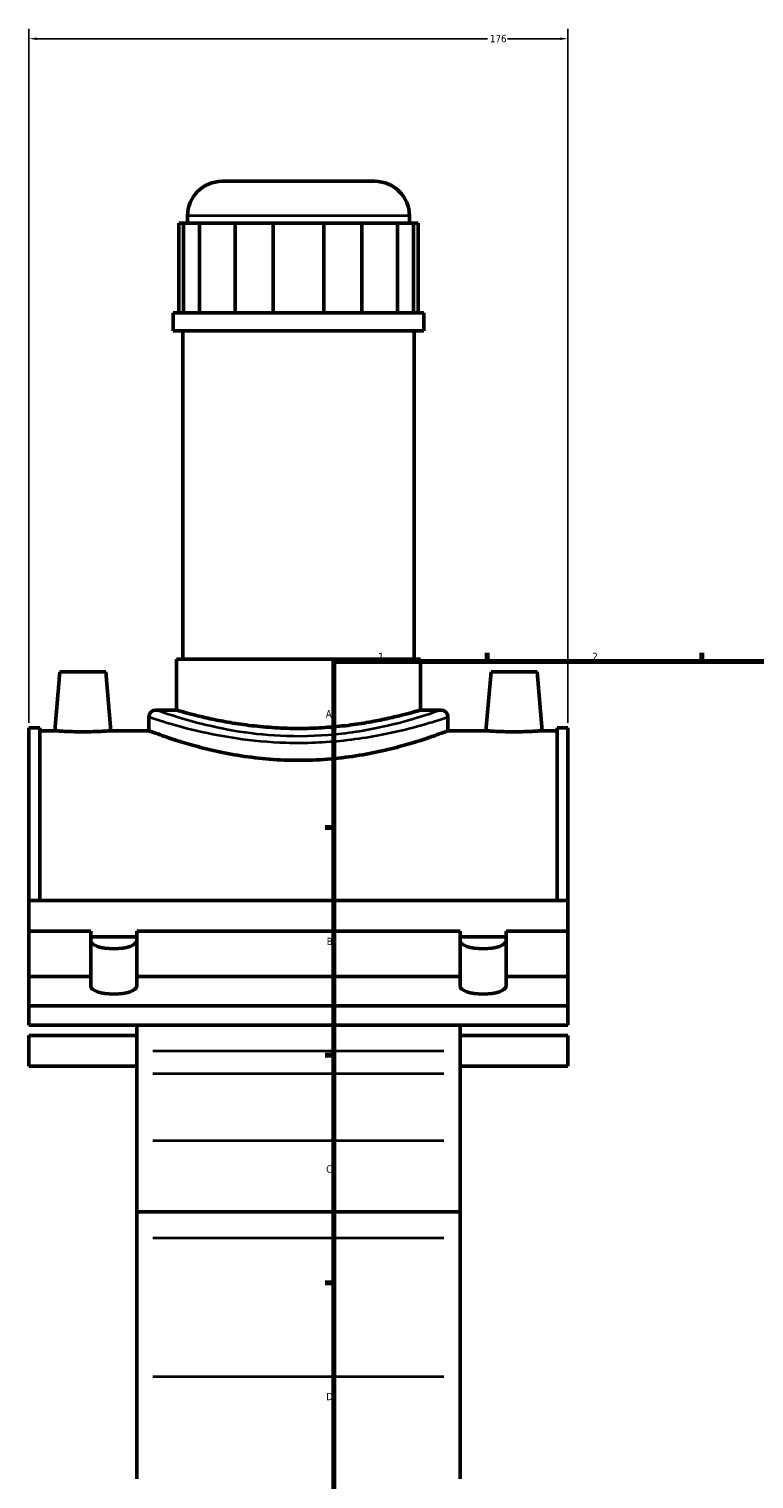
# Model space of a CAD drawing. Header units: millimetres. Extents: x -95 to 1338, y -131 to 1571.
# Tile 2 of 8: x -80 to 157, y 307 to 780. Entities that reach past the tile are written whole.
import ezdxf

# ---------------------------------------------------------------- set-up
doc = ezdxf.new("R2010")
doc.units = ezdxf.units.MM
for name, color, linetype, lineweight in [('Border (ANSI)', 7, 'Continuous', 70), ('Dimension (ANSI)', 7, 'Continuous', 25), ('Visible (ANSI)', 7, 'Continuous', 50), ('Visible Narrow (ANSI)', 7, 'Continuous', 35)]:
    doc.layers.add(name, color=color, linetype=linetype, lineweight=lineweight)
doc.styles.add('Note Text (ANSI)', font='tahoma.ttf')
doc.dimstyles.new('Default - mm (ANSI)', dxfattribs={"dimtxt": 2.4, "dimasz": 2.5, "dimexe": 3.175, "dimexo": 1.6002, "dimgap": 0.8, "dimtad": 0, "dimtoh": 1, "dimdec": 0, "dimrnd": 1e-08, "dimzin": 4, "dimdsep": 46, "dimtxsty": 'Note Text (ANSI)', "dimcen": 0.09, "dimdle": 10, "dimclrd": 256, "dimclre": 256, "dimclrt": 5, "dimadec": 1, "dimazin": 1, "dimtfac": 1.27, "dimtofl": 0, "dimtmove": 0, "dimatfit": 3, "dimfxl": 1, "dimtolj": 1, "dimtzin": 4, "dimlwd": -1, "dimlwe": -1, "dimarcsym": 0})

# ---------------------------------------------------------------- blocks, each defined once
blk = doc.blocks.new('Borders Default Border')
at = {"layer": 'Border (ANSI)'}
for p, q in [((70.08, 574), (70.08, 576.8)), ((140.17, 574), (140.17, 576.8)), ((20, 519.75), (17.2, 519.75)), ((20, 445.5), (17.2, 445.5)), ((20, 371.25), (17.2, 371.25))]:
    blk.add_line(p, q, dxfattribs=at)
at = {"layer": 'Border (ANSI)', "flags": 128}
blk.add_lwpolyline([(20, 20), (20, 574), (821, 574), (821, 20), (20, 20)], dxfattribs=at)
at = {"layer": 'Border (ANSI)', "color": 5, "true_color": 0x0000ff, "char_height": 2.4, "attachment_point": 7, "style": 'Note Text (ANSI)'}
for s, insert in [('1', (34.5, 574.4)), ('2', (104.4, 574.4)), ('A', (17.38, 555.68)), ('B', (17.67, 481.43)), ('C', (17.51, 407.13)), ('D', (17.52, 332.93))]:
    blk.add_mtext(s, dxfattribs=dict(at, insert=insert))
blk = doc.blocks.new('*D9')
at = {"layer": 'Defpoints', "color": 0, "transparency": 16777216}
for p in [(96.46, 777.13), (-79.54, 552.36), (96.46, 552.36)]:
    blk.add_point(p, dxfattribs=at)
at = {"layer": 'Dimension (ANSI)', "transparency": 16777216}
for p, q in [((-79.54, 553.97), (-79.54, 780.31)), ((-77.04, 777.13), (70.19, 777.13)), ((93.96, 777.13), (76.73, 777.13)), ((96.46, 553.97), (96.46, 780.31))]:
    blk.add_line(p, q, dxfattribs=at)
for points in [[(-77.04, 777.55), (-77.04, 776.72), (-79.54, 777.13)], [(93.96, 777.55), (93.96, 776.72), (96.46, 777.13)]]:
    blk.add_solid(points, dxfattribs=at)
at = {"layer": 'Dimension (ANSI)', "color": 5, "transparency": 16777216, "insert": (70.99, 778.38), "char_height": 2.4, "attachment_point": 1, "style": 'Note Text (ANSI)'}
blk.add_mtext('\\A1;176', dxfattribs=at)

msp = doc.modelspace()

# ---------------------------------------------------------------- linework, layer by layer
at = {"layer": 'Visible (ANSI)'}
for p, q in [((-16.52, 730.61), (33.43, 730.61)), ((-27.77, 716.96), (-27.77, 719.36)), ((44.68, 716.96), (44.68, 719.36)), ((-30.64, 716.96), (-29.08, 716.96)), ((-30.64, 716.96), (-30.64, 687.71)), ((-23.91, 716.96), (-29.08, 716.96)), ((-29.08, 716.96), (-29.08, 687.71)), ((-23.91, 687.71), (-23.91, 716.96)), ((-23.91, 716.96), (-12.25, 716.96)), ((0.22, 716.96), (-12.25, 716.96)), ((-12.25, 716.96), (-12.25, 687.71)), ((0.22, 687.71), (0.22, 716.96)), ((0.22, 716.96), (16.7, 716.96)), ((29.17, 716.96), (16.7, 716.96)), ((16.7, 716.96), (16.7, 687.71)), ((29.17, 687.71), (29.17, 716.96)), ((29.17, 716.96), (40.83, 716.96)), ((45.99, 716.96), (40.83, 716.96)), ((40.83, 716.96), (40.83, 687.71)), ((45.99, 687.71), (45.99, 716.96)), ((45.99, 716.96), (47.56, 716.96)), ((47.56, 716.96), (47.56, 687.71)), ((49.41, 687.71), (-32.49, 687.71)), ((-32.49, 681.86), (-32.49, 687.71)), ((49.41, 681.86), (49.41, 687.71)), ((49.41, 681.86), (-32.49, 681.86)), ((-29.34, 574.76), (-29.34, 681.86)), ((46.26, 574.76), (46.26, 681.86)), ((48.26, 574.76), (-31.34, 574.76)), ((-31.34, 558.11), (-31.34, 574.76)), ((48.26, 558.11), (48.26, 574.76)), ((-69.44, 570.61), (-71.13, 551.36)), ((-69.44, 570.61), (-54.44, 570.61)), ((-54.44, 570.61), (-52.76, 551.36)), ((71.36, 570.61), (69.67, 551.36)), ((86.36, 570.61), (71.36, 570.61)), ((86.36, 570.61), (88.04, 551.36)), ((-40.37, 555.86), (-40.37, 551.36)), ((-31.34, 558.11), (-38.12, 558.11)), ((55.03, 558.11), (48.26, 558.11)), ((57.28, 555.86), (57.28, 551.36)), ((-79.54, 552.36), (-79.54, 495.93)), ((-76.02, 552.36), (-79.54, 552.36)), ((-76.02, 552.36), (-76.02, 495.93)), ((-76.02, 551.36), (-71.13, 551.36)), ((-52.76, 551.36), (-40.37, 551.36)), ((57.28, 551.36), (69.67, 551.36)), ((88.04, 551.36), (92.94, 551.36)), ((92.94, 552.36), (92.94, 495.93)), ((96.46, 552.36), (92.94, 552.36)), ((96.46, 552.36), (96.46, 495.93)), ((-79.54, 486.01), (-79.54, 495.93)), ((-79.54, 495.93), (96.46, 495.93)), ((96.46, 486.01), (96.46, 495.93)), ((-79.54, 471.21), (-79.54, 486.01)), ((-79.54, 486.01), (-59.34, 486.01)), ((-59.34, 471.21), (-59.34, 486.01)), ((-59.34, 484.09), (-44.34, 484.09)), ((-44.34, 486.01), (61.26, 486.01)), ((-44.34, 486.01), (-44.34, 471.21)), ((61.26, 471.21), (61.26, 486.01)), ((61.26, 484.09), (76.26, 484.09)), ((76.26, 486.01), (96.46, 486.01)), ((76.26, 486.01), (76.26, 471.21)), ((96.46, 471.21), (96.46, 486.01)), ((-79.54, 461.59), (-79.54, 471.21)), ((-79.54, 471.21), (-59.34, 471.21)), ((-59.34, 468.01), (-59.34, 471.21)), ((-44.34, 471.21), (61.26, 471.21)), ((-44.34, 471.21), (-44.34, 468.01)), ((61.26, 468.01), (61.26, 471.21)), ((76.26, 471.21), (96.46, 471.21)), ((76.26, 471.21), (76.26, 468.01)), ((96.46, 471.21), (96.46, 461.59)), ((96.46, 461.59), (-79.54, 461.59)), ((-79.54, 461.59), (-79.54, 455.34)), ((96.46, 455.34), (96.46, 461.59)), ((-79.54, 455.34), (96.46, 455.34)), ((-44.34, 455.34), (-44.34, 446.78)), ((61.26, 446.78), (61.26, 455.34)), ((-79.54, 451.91), (-79.54, 441.91)), ((-79.54, 451.91), (-44.34, 451.91)), ((61.26, 451.91), (96.46, 451.91)), ((96.46, 441.91), (96.46, 451.91)), ((-44.34, 446.78), (-44.34, 439.54)), ((61.26, 439.54), (61.26, 446.78)), ((-79.54, 441.91), (-44.34, 441.91)), ((61.26, 441.91), (96.46, 441.91)), ((-44.34, 417.53), (-44.34, 439.54)), ((61.26, 439.54), (61.26, 417.53)), ((-44.34, 394.36), (-44.34, 417.53)), ((61.26, 417.53), (61.26, 394.36)), ((-44.34, 394.36), (-44.34, 385.8)), ((-44.34, 394.36), (61.26, 394.36)), ((61.26, 385.8), (61.26, 394.36)), ((-44.34, 340.55), (-44.34, 385.8)), ((61.26, 385.8), (61.26, 340.55)), ((-44.34, 340.55), (-44.34, 307.24)), ((61.26, 307.24), (61.26, 340.55))]:
    msp.add_line(p, q, dxfattribs=at)
for centre, radius, start, end in [((-16.52, 719.36), 11.25, 90, 180), ((33.43, 719.36), 11.25, 0, 90), ((-38.12, 555.86), 2.25, 90, 180), ((55.03, 555.86), 2.25, 0, 90)]:
    msp.add_arc(centre, radius, start, end, dxfattribs=at)
for centre in [(-51.84, 482.81), (68.76, 482.81), (-51.84, 468.01), (68.76, 468.01)]:
    msp.add_ellipse(centre, major_axis=(7.5, 0), ratio=0.34202, start_param=3.141593, end_param=6.283185, dxfattribs=at)
for points, knots in [([(48.26, 558.11), (48.26, 558.11), (48.02, 558.04), (47, 557.75), (46.23, 557.53), (44.19, 556.97), (42.93, 556.63), (40.01, 555.91), (38.36, 555.52), (34.84, 554.77), (32.86, 554.38), (28.52, 553.65), (26.18, 553.3), (21.28, 552.73), (18.72, 552.5), (13.57, 552.19), (10.97, 552.11), (5.94, 552.11), (3.35, 552.19), (-1.81, 552.5), (-4.36, 552.73), (-9.26, 553.3), (-11.61, 553.65), (-15.94, 554.38), (-17.93, 554.77), (-21.44, 555.52), (-23.09, 555.91), (-26.01, 556.63), (-27.28, 556.97), (-29.31, 557.53), (-30.08, 557.75), (-31.1, 558.04), (-31.34, 558.11), (-31.34, 558.11)], [6.03575, 6.03575, 6.03575, 6.03575, 6.790114, 6.790114, 7.544478, 7.544478, 8.298842, 8.298842, 9.053206, 9.053206, 9.80778, 9.80778, 10.562353, 10.562353, 11.316926, 11.316926, 12.071499, 12.071499, 12.826072, 12.826072, 13.580646, 13.580646, 14.335219, 14.335219, 15.089792, 15.089792, 15.844156, 15.844156, 16.59852, 16.59852, 17.352885, 17.352885, 18.107249, 18.107249, 18.107249, 18.107249]), ([(-52.76, 551.36), (-52.76, 551.36), (-52.99, 551.35), (-53.92, 551.29), (-54.62, 551.24), (-56.25, 551.16), (-57.29, 551.11), (-59.55, 551.05), (-60.78, 551.03), (-63.1, 551.03), (-64.33, 551.05), (-66.59, 551.11), (-67.63, 551.16), (-69.26, 551.24), (-69.96, 551.29), (-70.9, 551.35), (-71.13, 551.36), (-71.13, 551.36)], [1.386518, 1.386518, 1.386518, 1.386518, 1.732737, 1.732737, 2.078955, 2.078955, 2.425996, 2.425996, 2.773036, 2.773036, 3.119791, 3.119791, 3.466545, 3.466545, 3.813049, 3.813049, 4.159554, 4.159554, 4.159554, 4.159554]), ([(57.28, 551.36), (57.28, 551.36), (56.98, 551.25), (55.73, 550.78), (54.78, 550.43), (52.28, 549.54), (50.73, 549), (47.15, 547.85), (45.13, 547.23), (40.83, 546.03), (38.4, 545.4), (33.1, 544.21), (30.23, 543.65), (24.23, 542.71), (21.09, 542.34), (14.75, 541.83), (11.56, 541.71), (5.36, 541.71), (2.16, 541.83), (-4.17, 542.34), (-7.31, 542.71), (-13.31, 543.65), (-16.18, 544.21), (-21.48, 545.4), (-23.91, 546.03), (-28.22, 547.23), (-30.24, 547.85), (-33.81, 549), (-35.36, 549.54), (-37.86, 550.43), (-38.82, 550.78), (-40.07, 551.25), (-40.37, 551.36), (-40.37, 551.36)], [7.438763, 7.438763, 7.438763, 7.438763, 8.368228, 8.368228, 9.297693, 9.297693, 10.227159, 10.227159, 11.156624, 11.156624, 12.086849, 12.086849, 13.017075, 13.017075, 13.9473, 13.9473, 14.877525, 14.877525, 15.807751, 15.807751, 16.737976, 16.737976, 17.668201, 17.668201, 18.598427, 18.598427, 19.527892, 19.527892, 20.457357, 20.457357, 21.386823, 21.386823, 22.316288, 22.316288, 22.316288, 22.316288]), ([(88.04, 551.36), (88.04, 551.36), (87.81, 551.35), (86.88, 551.29), (86.17, 551.24), (84.54, 551.16), (83.51, 551.11), (81.25, 551.05), (80.01, 551.03), (78.86, 551.03), (77.7, 551.03), (76.47, 551.05), (74.2, 551.11), (73.17, 551.16), (71.54, 551.24), (70.84, 551.29), (69.9, 551.35), (69.67, 551.36), (69.67, 551.36)], [4.159554, 4.159554, 4.159554, 4.159554, 4.506058, 4.506058, 4.852562, 4.852562, 5.199317, 5.199317, 5.546071, 5.546071, 5.546071, 5.893112, 5.893112, 6.240152, 6.240152, 6.586371, 6.586371, 6.932589, 6.932589, 6.932589, 6.932589])]:
    msp.add_open_spline(points, degree=3, knots=knots, dxfattribs=at)
at = {"layer": 'Visible Narrow (ANSI)'}
for p, q in [((44.24, 719.36), (-27.32, 719.36)), ((55.98, 446.78), (-39.06, 446.78)), ((-39.06, 439.54), (55.98, 439.54)), ((55.98, 417.53), (-39.06, 417.53)), ((55.98, 385.8), (-39.06, 385.8)), ((55.98, 340.55), (-39.06, 340.55))]:
    msp.add_line(p, q, dxfattribs=at)
for points, knots in [([(-40.37, 555.86), (-40.37, 555.86), (-39.44, 555.55), (-35.28, 554.23), (-31.41, 553.03), (-22.2, 550.76), (-17.21, 549.71), (-6.64, 548.17), (-1.15, 547.65), (10.78, 547.3), (17.24, 547.58), (29.99, 548.95), (36.18, 550.12), (45.73, 552.35), (49.39, 553.39), (54.58, 554.96), (56.23, 555.51), (57.16, 555.82), (57.28, 555.86), (57.28, 555.86)], [-37.150952, -37.150952, -37.150952, -37.150952, -35.576903, -35.576903, -33.483779, -33.483779, -31.725231, -31.725231, -30.108145, -30.108145, -28.271531, -28.271531, -26.227307, -26.227307, -24.484854, -24.484854, -22.866053, -22.866053, -22.290561, -22.290561, -22.290561, -22.290561]), ([(55.03, 558.11), (55.03, 558.11), (54.92, 558.07), (54.03, 557.76), (52.45, 557.2), (47.51, 555.6), (44.01, 554.54), (34.9, 552.27), (29, 551.08), (16.83, 549.69), (10.67, 549.4), (-0.71, 549.76), (-5.95, 550.29), (-16.02, 551.85), (-20.79, 552.93), (-29.57, 555.23), (-33.27, 556.45), (-37.23, 557.79), (-38.12, 558.11), (-38.12, 558.11)], [22.290561, 22.290561, 22.290561, 22.290561, 22.866053, 22.866053, 24.484854, 24.484854, 26.227307, 26.227307, 28.271531, 28.271531, 30.108145, 30.108145, 31.725231, 31.725231, 33.483779, 33.483779, 35.576903, 35.576903, 37.150952, 37.150952, 37.150952, 37.150952])]:
    msp.add_open_spline(points, degree=3, knots=knots, dxfattribs=at)

# ---------------------------------------------------------------- block references
msp.add_blockref('Borders Default Border', (0, 0))

# ---------------------------------------------------------------- dimensions: what is measured, and where the dimension line sits
at = {"layer": 'Dimension (ANSI)'}
dim = msp.add_linear_dim(base=(96.46, 777.13), p1=(-79.54, 552.36), p2=(96.46, 552.36), dimstyle='Default - mm (ANSI)', override={"dimgap": 0.8, "dimtoh": 0, "dimdec": 0, "dimtol": 0, "dimlim": 0, "dimtp": 0, "dimtm": 0, "dimtdec": 2, "dimatfit": 1}, dxfattribs=at)
dim.commit()
dim.dimension.update_dxf_attribs({"geometry": '*D9', "text_midpoint": (73.46, 777.13), "dimtype": 160})

doc.saveas('drawing.dxf')
